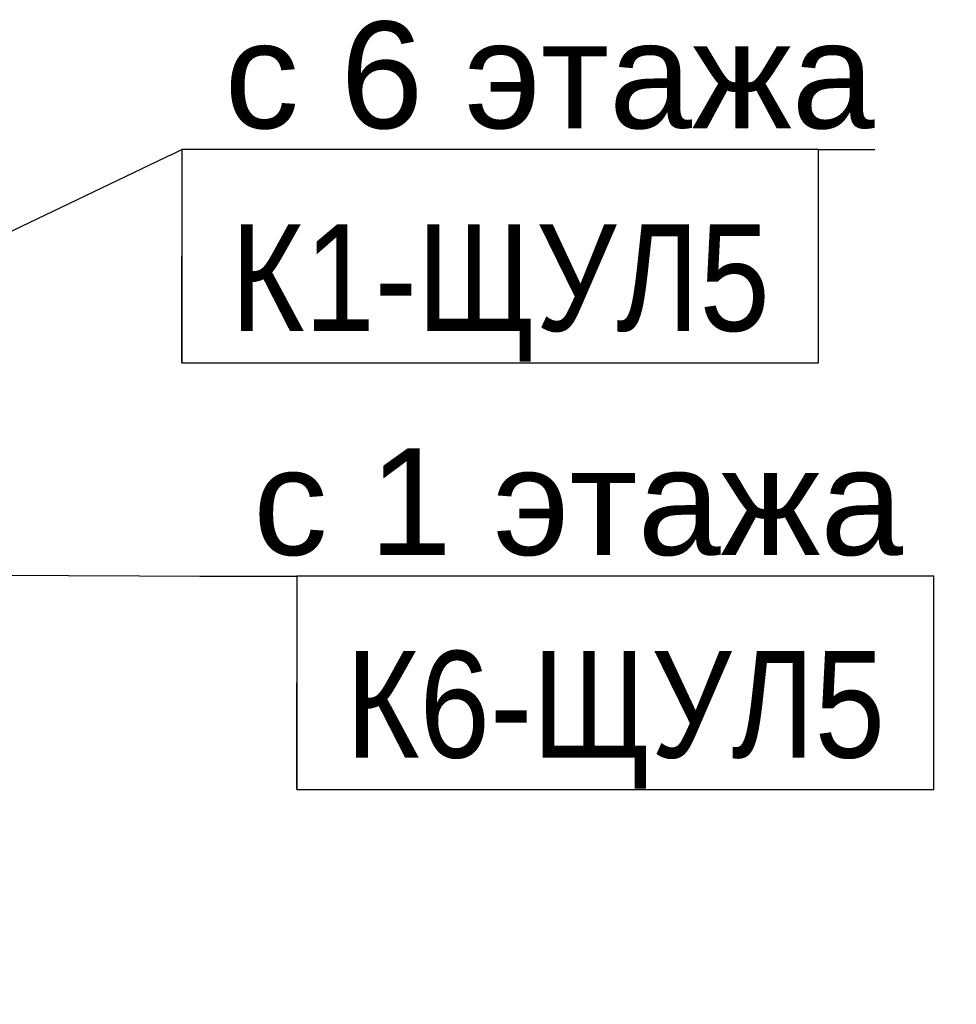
# Model space of a CAD drawing. Header units: millimetres. Extents: x -277772 to 277599, y -59564 to 282085.
# Tile 55 of 192: x -132147 to -129953, y 35102 to 37409. Entities that reach past the tile are written whole.
import ezdxf
from ezdxf import colors
from ezdxf.entities.mleader import LeaderData, LeaderLine
from ezdxf.enums import TextEntityAlignment as Align
from ezdxf.math import Vec2, Vec3

# ---------------------------------------------------------------- set-up
doc = ezdxf.new("R2018")
doc.units = ezdxf.units.MM
doc.set_wipeout_variables(frame=1)
doc.layers.add('КИП_выноска', color=6, linetype='Continuous', lineweight=25)
doc.styles.add('CP.Text', font='arial.ttf')
doc.styles.add('GOST 2.304', font='arial.ttf', dxfattribs={"width": 0.85})

# ---------------------------------------------------------------- blocks, each defined once
blk = doc.blocks.new('_None')
blk = doc.blocks.new('*U11')
at = {"color": 0, "linetype": 'Continuous', "lineweight": 30, "ltscale": 75, "width": 0.85, "flags": 104}
blk.add_attdef('ПРИМЕЧАНИЕ_1', text='', height=2.5, dxfattribs=at).set_placement((7.46, 3.611), align=Align.BOTTOM_CENTER)
at = {"color": 0, "lineweight": 30, "width": 0.85, "flags": 104}
blk.add_attdef('ПРИМЕЧАНИЕ_2', text='', height=2.5, dxfattribs=at).set_placement((7.46, -7.53), align=Align.BOTTOM_CENTER)
at = {"color": 0, "lineweight": 30, "style": 'GOST 2.304', "width": 0.85}
for tag, p in [('ИМЯ_КАБЕЛЯ_2', (7.46, -7.5)), ('ИМЯ_КАБЕЛЯ_3', (7.46, -12.5)), ('ИМЯ_КАБЕЛЯ_4', (7.46, -17.5)), ('ИМЯ_КАБЕЛЯ_5', (7.46, -22.5)), ('ИМЯ_КАБЕЛЯ_6', (7.46, -27.5)), ('ИМЯ_КАБЕЛЯ_7', (7.46, -32.5)), ('ИМЯ_КАБЕЛЯ_8', (7.46, -37.5)), ('ИМЯ_КАБЕЛЯ_9', (7.46, -42.5))]:
    blk.add_attdef(tag, text='', height=2.5, dxfattribs=at).set_placement(p, align=Align.BOTTOM_CENTER)
at = {"linetype": 'Continuous'}
blk.add_wipeout([(0, 2.5), (14.919, 2.5), (14.919, -2.5), (0, -2.5)], dxfattribs=at)
at = {"color": 0}
blk.add_line((0, -2.5), (0, 0), dxfattribs=at)
at = {"color": 0, "linetype": 'Continuous'}
blk.add_lwpolyline([(0, -2.5), (14.919, -2.5), (14.919, 2.5), (0, 2.5)], close=True, dxfattribs=at)
at = {"color": 0, "lineweight": 30, "style": 'GOST 2.304', "width": 0.85}
blk.add_attdef('ИМЯ_КАБЕЛЯ_1', text='', height=2.5, dxfattribs=at).set_placement((7.46, -2.5), align=Align.BOTTOM_CENTER)

msp = doc.modelspace()

# ---------------------------------------------------------------- leaders
at = {"layer": 'КИП_выноска'}
ml = msp.add_multileader_mtext('Standard', dxfattribs=at)
ml.set_content('с 6 этажа', color=256, style='CP.Text')
ml.set_leader_properties(color=256, linetype='ByLayer', lineweight=-1)
ml.set_arrow_properties(name='NONE')
ml.build(insert=Vec2(0, 0))
ml.multileader.update_dxf_attribs({"has_dogleg": 0, "text_left_attachment_type": 6, "text_right_attachment_type": 6, "dogleg_length": 0.5, "arrow_head_size": 300})
ctx = ml.context
ctx.base_point, ctx.char_height, ctx.arrow_head_size, ctx.landing_gap_size, ctx.plane_origin = Vec3(-131767.4, 37105.1), 250, 300, 100, Vec3(-128973.7, 34445.2)
ctx.left_attachment, ctx.right_attachment = 6, 6
notes = []
notes.append((ctx, [(0, (1, 1, 0), (-131767.9, 37105.1), (1, 0), 0.5, [(0, [(-133832.3, 36116.8)], 0, [])])]))
ctx.mtext.insert, ctx.mtext.width, ctx.mtext.flow_direction = Vec3(-131667.4, 37405.1), 1585.442, 5
ctx.mtext.has_bg_fill, ctx.mtext.bg_color, ctx.mtext.bg_scale_factor, ctx.mtext.bg_transparency, ctx.mtext.use_window_bg_color = 1, -1027028792, 1.5, 0, 1
for ctx, leaders in notes:
    for number, flags, end, landing, length, lines in leaders:
        leader = LeaderData()
        leader.index, (leader.has_last_leader_line, leader.has_dogleg_vector, leader.attachment_direction) = number, flags
        leader.last_leader_point, leader.dogleg_vector, leader.dogleg_length = Vec3(end), Vec3(landing), length
        for number, points, colour, breaks in lines:
            line = LeaderLine()
            line.index, line.vertices, line.color, line.breaks = number, Vec3.list(points), colors.encode_raw_color(colour), breaks
            leader.lines.append(line)
        ctx.leaders.append(leader)

# ---------------------------------------------------------------- next in the draw order: leaders
ml = msp.add_multileader_mtext('Standard', dxfattribs=at)
ml.set_content('с 1 этажа', color=256, style='CP.Text')
ml.set_leader_properties(color=256, linetype='ByLayer', lineweight=-1)
ml.set_arrow_properties(name='NONE')
ml.build(insert=Vec2(0, 0))
ml.multileader.update_dxf_attribs({"has_dogleg": 0, "text_left_attachment_type": 6, "text_right_attachment_type": 6, "dogleg_length": 0.5, "arrow_head_size": 300})
ctx = ml.context
ctx.base_point, ctx.char_height, ctx.arrow_head_size, ctx.landing_gap_size, ctx.plane_origin = Vec3(-131700.4, 36105.1), 250, 300, 100, Vec3(-128973.7, 33445.2)
ctx.left_attachment, ctx.right_attachment = 6, 6
notes = []
notes.append((ctx, [(0, (1, 1, 0), (-131700.9, 36105.1), (1, 0), 0.5, [(0, [(-133832.3, 36116.8)], 0, [])])]))
ctx.mtext.insert, ctx.mtext.width, ctx.mtext.flow_direction = Vec3(-131600.4, 36405.1), 1647.475, 5
ctx.mtext.has_bg_fill, ctx.mtext.bg_color, ctx.mtext.bg_scale_factor, ctx.mtext.bg_transparency, ctx.mtext.use_window_bg_color = 1, -1027028792, 1.5, 0, 1
for ctx, leaders in notes:
    for number, flags, end, landing, length, lines in leaders:
        leader = LeaderData()
        leader.index, (leader.has_last_leader_line, leader.has_dogleg_vector, leader.attachment_direction) = number, flags
        leader.last_leader_point, leader.dogleg_vector, leader.dogleg_length = Vec3(end), Vec3(landing), length
        for number, points, colour, breaks in lines:
            line = LeaderLine()
            line.index, line.vertices, line.color, line.breaks = number, Vec3.list(points), colors.encode_raw_color(colour), breaks
            leader.lines.append(line)
        ctx.leaders.append(leader)

# ---------------------------------------------------------------- next in the draw order: block references
ref = msp.add_blockref('*U11', (-131497.6, 35855.1), dxfattribs=dict(at, xscale=100, yscale=100, zscale=100))
lines = msp.add_mtext('\\W0.8500;', dxfattribs={"layer": '0', "color": 0, "linetype": 'Continuous', "lineweight": 30, "ltscale": 75, "insert": (-130751.6, 36216.1), "char_height": 2.5, "attachment_point": 1})
ref.add_attrib('ПРИМЕЧАНИЕ_1', '', (-130751.6, 36216.1), dxfattribs={"flags": 104}).embed_mtext(lines)
ref.add_attrib('ИМЯ_КАБЕЛЯ_1', 'К6-ЩУЛ5', dxfattribs={"layer": '0', "color": 0, "lineweight": 30, "height": 250, "style": 'GOST 2.304', "width": 0.85}).set_placement((-130751.6, 35605.1), align=Align.BOTTOM_CENTER)
lines = msp.add_mtext('\\W0.8500;', dxfattribs={"layer": '0', "color": 0, "lineweight": 30, "insert": (-130751.6, 35102.1), "char_height": 2.5, "attachment_point": 1})
ref.add_attrib('ПРИМЕЧАНИЕ_2', '', (-130751.6, 35102.1), dxfattribs={"flags": 104}).embed_mtext(lines)

# ---------------------------------------------------------------- next in the draw order: block references
ref = msp.add_blockref('*U11', (-131767.4, 36855.1), dxfattribs=dict(at, xscale=100, yscale=100, zscale=100))
lines = msp.add_mtext('\\W0.8500;', dxfattribs={"layer": '0', "color": 0, "linetype": 'Continuous', "lineweight": 30, "ltscale": 75, "insert": (-131021.4, 37216.1), "char_height": 2.5, "attachment_point": 1})
ref.add_attrib('ПРИМЕЧАНИЕ_1', '', (-131021.4, 37216.1), dxfattribs={"flags": 104}).embed_mtext(lines)
ref.add_attrib('ИМЯ_КАБЕЛЯ_1', 'К1-ЩУЛ5', dxfattribs={"layer": '0', "color": 0, "lineweight": 30, "height": 250, "style": 'GOST 2.304', "width": 0.85}).set_placement((-131021.4, 36605.1), align=Align.BOTTOM_CENTER)
lines = msp.add_mtext('\\W0.8500;', dxfattribs={"layer": '0', "color": 0, "lineweight": 30, "insert": (-131021.4, 36102.1), "char_height": 2.5, "attachment_point": 1})
ref.add_attrib('ПРИМЕЧАНИЕ_2', '', (-131021.4, 36102.1), dxfattribs={"flags": 104}).embed_mtext(lines)

doc.saveas('drawing.dxf')
